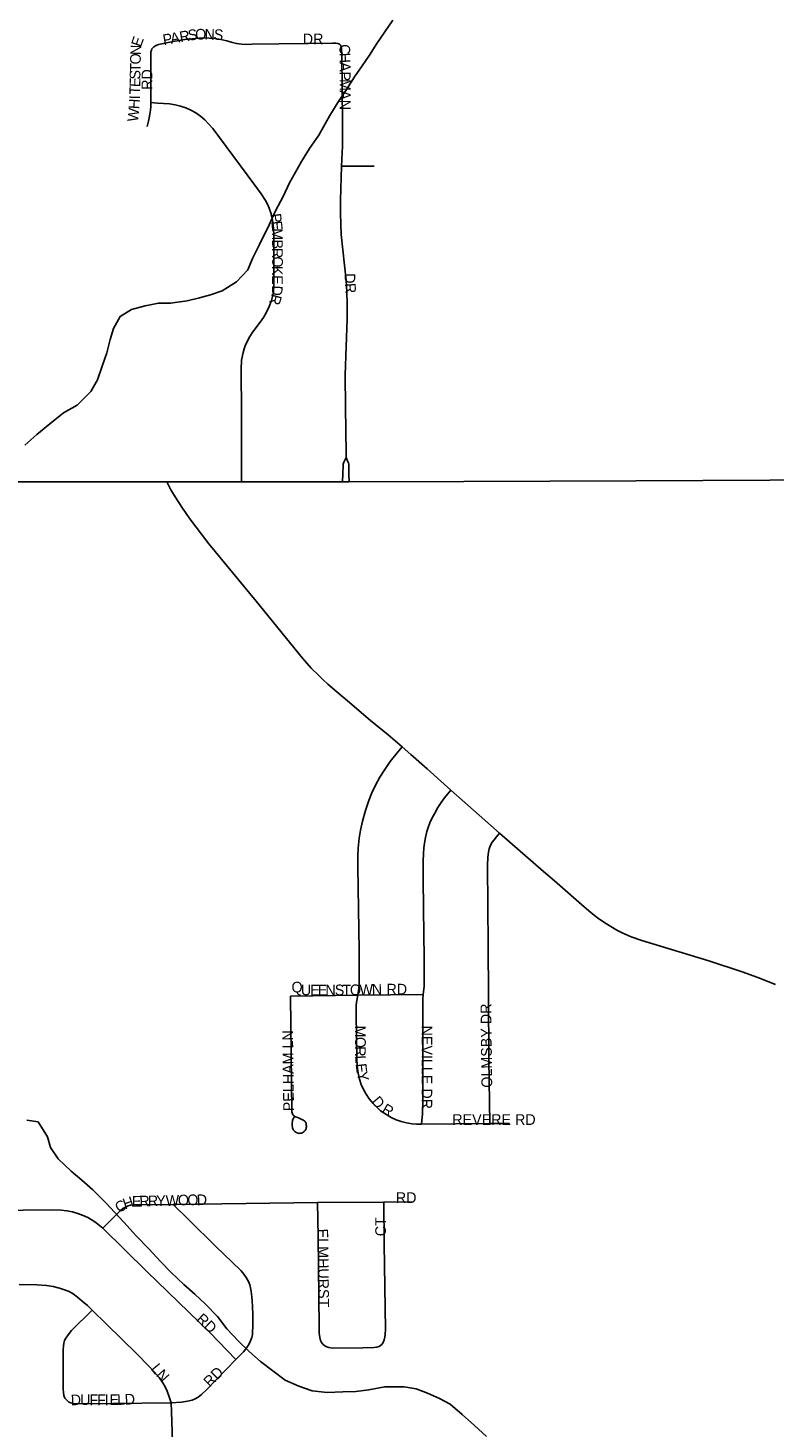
# Model space of a CAD drawing. Header units: feet. Extents: x 2113747 to 2516209, y 960708 to 1356798.
# Tile 51 of 206: x 2287391 to 2290883, y 1126874 to 1133424. Entities that reach past the tile are written whole.
import ezdxf

# ---------------------------------------------------------------- set-up
doc = ezdxf.new("R2010")
doc.units = ezdxf.units.FT
doc.header["$LTSCALE"] = 50
doc.header["$MEASUREMENT"] = 0
for name, color, linetype in [('0_Xref', 7, 'Continuous'), ('GM_X_County_Road', 3, 'Continuous'), ('GM_X_Minor_River', 5, 'Continuous'), ('GM_X_Township_Subdivision', 4, 'Continuous'), ('GM_X_Township_Subdivision_Text', 4, 'Continuous')]:
    doc.layers.add(name, color=color, linetype=linetype)
doc.styles.add('Styledgn030', font='dgn030.shx')

# ---------------------------------------------------------------- blocks, each defined once
blk = doc.blocks.new('POR')
at = {"layer": 'GM_X_County_Road', "flags": 128}
for points in [[(2287181.514866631, 1131300.263641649), (2288041.683749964, 1131300.099599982)], [(2288041.683749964, 1131300.099599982), (2288391.059691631, 1131300.033983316)], [(2289141.878399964, 1130061.092891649), (2289076.983516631, 1130117.523224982), (2288994.765833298, 1130184.386608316), (2288886.859224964, 1130275.757816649), (2288836.235966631, 1130318.244608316), (2288794.897466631, 1130354.727474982), (2288771.144233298, 1130375.921658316), (2288751.918549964, 1130393.835008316), (2288716.780824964, 1130429.661708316), (2288676.196916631, 1130475.691799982), (2288458.776091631, 1130742.981291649), (2288238.238474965, 1131011.320649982), (2288148.770149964, 1131128.249549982), (2288113.927699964, 1131177.921366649), (2288079.544566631, 1131231.234908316), (2288059.859566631, 1131262.829333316), (2288049.820216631, 1131281.825358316), (2288041.683749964, 1131300.099599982)], [(2288391.059691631, 1131300.033983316), (2288650.245524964, 1131300.001174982), (2288863.991816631, 1131300.722958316)], [(2288863.991816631, 1131300.722958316), (2288893.814591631, 1131300.821383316)], [(2288893.814591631, 1131300.821383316), (2289431.346324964, 1131302.593033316), (2290235.445766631, 1131304.692766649), (2290862.380208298, 1131308.662574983), (2291390.824033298, 1131311.188816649), (2291872.680024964, 1131312.009024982)], [(2289370.519674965, 1129858.238966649), (2289260.185249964, 1129957.320133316), (2289182.593541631, 1130025.364616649), (2289141.878399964, 1130061.092891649)], [(2289597.947041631, 1129657.583199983), (2289502.671641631, 1129740.457049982), (2289370.519674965, 1129858.238966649)], [(2289854.672249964, 1129434.125641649), (2289804.409883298, 1129477.990383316), (2289597.947041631, 1129657.583199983)], [(2290889.807974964, 1128949.218474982), (2290807.327824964, 1128981.600299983), (2290733.115374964, 1129008.273474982), (2290577.013324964, 1129059.126391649), (2290263.759358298, 1129155.090766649), (2290214.481241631, 1129172.511991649), (2290172.519383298, 1129190.031641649), (2290146.633608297, 1129202.925316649), (2290118.254399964, 1129219.723183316), (2290091.646841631, 1129237.078791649), (2290057.198091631, 1129261.258533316), (2290026.128599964, 1129285.405466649), (2289994.042049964, 1129312.472341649), (2289854.672249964, 1129434.125641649)]]:
    blk.add_lwpolyline(points, dxfattribs=at)
at = {"layer": 'GM_X_Minor_River', "flags": 128}
for points in [[(2287377.379999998, 1131472.05), (2287433.279999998, 1131522.28), (2287493.179999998, 1131572.52), (2287557.079999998, 1131622.76), (2287620.999999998, 1131658.98), (2287684.869999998, 1131723.25), (2287716.749999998, 1131777.44), (2287738.619999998, 1131841.62), (2287760.479999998, 1131903.8), (2287776.349999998, 1131965.96), (2287792.239999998, 1132018.11), (2287822.119999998, 1132074.29), (2287876.059999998, 1132106.47), (2287940.029999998, 1132124.65), (2288002.009999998, 1132136.82), (2288058.009999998, 1132136.94), (2288135.999999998, 1132147.14), (2288193.969999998, 1132161.3), (2288245.949999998, 1132175.44), (2288299.909999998, 1132193.61), (2288367.829999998, 1132235.85), (2288419.719999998, 1132292.08), (2288441.599999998, 1132346.24), (2288473.469999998, 1132408.44), (2288519.269999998, 1132502.73), (2288549.129999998, 1132568.93), (2288584.989999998, 1132635.15), (2288614.859999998, 1132699.35), (2288670.649999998, 1132799.69), (2288708.519999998, 1132859.9), (2288752.389999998, 1132922.12), (2288804.189999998, 1133014.43), (2288842.069999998, 1133074.64), (2288881.939999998, 1133136.85), (2288919.819999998, 1133195.06), (2288955.709999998, 1133247.25), (2288989.599999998, 1133297.43), (2289023.489999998, 1133351.62), (2289099.269999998, 1133460.01)], [(2287386.259999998, 1128313.64), (2287438.289999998, 1128305.74), (2287482.439999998, 1128235.7), (2287496.549999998, 1128185.64), (2287532.679999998, 1128133.6), (2287592.799999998, 1128075.63), (2287642.909999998, 1128033.66), (2287695.009999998, 1127987.68), (2287755.139999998, 1127927.7), (2287839.359999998, 1127837.71), (2287897.499999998, 1127773.71), (2287957.639999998, 1127711.72), (2288011.769999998, 1127653.73), (2288061.889999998, 1127601.74), (2288120.019999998, 1127545.76), (2288172.129999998, 1127499.79), (2288222.239999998, 1127453.81), (2288278.369999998, 1127395.83), (2288322.499999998, 1127337.81), (2288376.639999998, 1127279.81), (2288426.749999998, 1127231.83), (2288478.859999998, 1127185.86), (2288595.069999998, 1127097.95), (2288659.129999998, 1127070.04), (2288721.189999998, 1127048.13), (2288791.209999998, 1127040.28), (2288865.219999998, 1127042.46), (2288925.219999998, 1127044.59), (2288987.199999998, 1127052.76), (2289061.179999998, 1127066.96), (2289151.189999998, 1127067.16), (2289207.219999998, 1127057.27), (2289261.279999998, 1127037.36), (2289317.339999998, 1127011.43), (2289367.399999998, 1126985.5), (2289423.509999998, 1126937.53), (2289481.629999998, 1126885.56), (2289537.749999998, 1126833.59)]]:
    blk.add_lwpolyline(points, dxfattribs=at)
at = {"layer": 'GM_X_Township_Subdivision', "flags": 128}
for points in [[(2287966.651091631, 1133074.669541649), (2287966.126158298, 1133285.594316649), (2287966.716708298, 1133310.430224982), (2287969.013291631, 1133320.863274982), (2287971.605149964, 1133326.046991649), (2287975.214066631, 1133330.738583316), (2287980.332166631, 1133335.594216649)], [(2287980.332166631, 1133335.594216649), (2287987.549999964, 1133340.515466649), (2287994.899066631, 1133343.796299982), (2288002.641833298, 1133346.355349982), (2288070.095766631, 1133359.970808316), (2288125.016916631, 1133369.321183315), (2288173.802908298, 1133375.292299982), (2288209.793649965, 1133377.392033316), (2288239.288341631, 1133376.998333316), (2288265.370966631, 1133374.570516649), (2288294.504766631, 1133370.042966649), (2288321.932533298, 1133363.973424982), (2288342.175274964, 1133358.166349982), (2288366.486249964, 1133351.768724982), (2288391.387774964, 1133348.291041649), (2288413.959908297, 1133347.142749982), (2288440.600274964, 1133347.995766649), (2288817.075899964, 1133353.409141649), (2288832.561433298, 1133352.720166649), (2288841.452491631, 1133351.637491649), (2288845.586341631, 1133350.325158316), (2288849.293683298, 1133348.389466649), (2288854.280549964, 1133343.730683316)], [(2288859.234608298, 1132776.737066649), (2288862.482633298, 1132870.437666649), (2288863.204416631, 1132985.266833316), (2288859.365841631, 1133296.913191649), (2288858.184741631, 1133329.065358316), (2288857.102066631, 1133337.300249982), (2288856.019391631, 1133340.581083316), (2288854.280549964, 1133343.730683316)], [(2287949.295483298, 1132962.727508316), (2287955.758724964, 1132988.153966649), (2287958.973941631, 1133003.573883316), (2287961.762649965, 1133020.371749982), (2287964.387316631, 1133039.466199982), (2287965.765266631, 1133056.165641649), (2287966.651091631, 1133074.669541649)], [(2288390.928458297, 1131869.685074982), (2288398.375949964, 1131905.446158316), (2288403.231583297, 1131922.998616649), (2288408.218449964, 1131936.745308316), (2288418.159374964, 1131961.056283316), (2288429.018933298, 1131981.266216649), (2288443.553024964, 1132003.182183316), (2288477.640883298, 1132047.375008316), (2288492.896758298, 1132068.766041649), (2288504.445291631, 1132088.615083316), (2288520.094866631, 1132121.193758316), (2288531.118466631, 1132148.588716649), (2288536.400608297, 1132167.551933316), (2288539.878291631, 1132190.255299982), (2288541.682749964, 1132219.749991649), (2288542.404533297, 1132449.637983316), (2288540.993774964, 1132486.842633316), (2288535.810058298, 1132524.211324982), (2288528.854691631, 1132553.706016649), (2288522.358641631, 1132575.720408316), (2288514.911149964, 1132593.929033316), (2288502.575216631, 1132617.124524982), (2288482.988641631, 1132647.505041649), (2288448.178999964, 1132695.273974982), (2288255.692508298, 1132953.180283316), (2288236.762099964, 1132975.850841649), (2288218.258199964, 1132994.485974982), (2288198.146691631, 1133011.415074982), (2288176.591616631, 1133026.408483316), (2288153.757016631, 1133039.367774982), (2288129.839741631, 1133050.227333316), (2288105.003833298, 1133058.790308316), (2288079.478949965, 1133064.991083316), (2288053.494749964, 1133068.796849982), (2287997.786199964, 1133072.569808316), (2287966.651091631, 1133074.669541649)], [(2288879.739816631, 1131414.469449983), (2288879.707008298, 1131432.218758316), (2288876.721449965, 1131651.968974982), (2288876.163708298, 1131799.606474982), (2288879.608583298, 1131934.087833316), (2288885.153191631, 1132061.909099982), (2288885.481274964, 1132134.087433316), (2288883.808049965, 1132189.828791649), (2288880.035091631, 1132242.158083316), (2288856.577133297, 1132457.446366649), (2288853.361916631, 1132555.772941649), (2288853.460341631, 1132618.141583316), (2288859.234608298, 1132776.737066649)], [(2288859.234608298, 1132776.737066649), (2288883.283116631, 1132776.835491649), (2289011.596508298, 1132777.360424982)], [(2288391.059691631, 1131300.033983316), (2288391.026883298, 1131339.338366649), (2288390.665991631, 1131620.702633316), (2288388.402216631, 1131827.559174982), (2288390.928458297, 1131869.685074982)], [(2288863.991816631, 1131300.722958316), (2288864.779216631, 1131338.846241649), (2288865.566616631, 1131377.166374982), (2288866.091549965, 1131382.579749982), (2288867.141416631, 1131387.730658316), (2288869.437999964, 1131393.144033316), (2288879.739816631, 1131414.469449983)], [(2288893.814591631, 1131300.821383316), (2288893.617741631, 1131337.271441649), (2288893.388083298, 1131377.166374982), (2288892.600683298, 1131383.334341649), (2288891.058691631, 1131389.010183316), (2288888.762108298, 1131394.915683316), (2288879.739816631, 1131414.469449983)], [(2288934.628158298, 1128898.431174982), (2288940.107149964, 1128931.239508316), (2288941.583524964, 1128944.297224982), (2288940.796124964, 1129108.601358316), (2288934.431308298, 1129498.725249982), (2288934.890624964, 1129548.364258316), (2288936.531041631, 1129587.438983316), (2288941.222633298, 1129632.845716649), (2288947.456216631, 1129671.461124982), (2288956.708166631, 1129712.865241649), (2288970.684516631, 1129763.226033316), (2288986.268474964, 1129809.617016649), (2289000.933799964, 1129845.903033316), (2289017.731666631, 1129881.204799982), (2289038.105641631, 1129918.343833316), (2289060.644966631, 1129954.236149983), (2289087.055674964, 1129991.506416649), (2289119.306266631, 1130032.451216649), (2289141.878399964, 1130061.092891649)], [(2289241.222033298, 1128901.974474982), (2289244.765333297, 1128940.721116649), (2289245.716774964, 1128960.570158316), (2289244.830949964, 1129071.856024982), (2289241.878199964, 1129300.694149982), (2289240.729908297, 1129446.986508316), (2289240.795524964, 1129528.121516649), (2289241.976624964, 1129560.765808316), (2289244.043549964, 1129588.948166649), (2289246.799449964, 1129610.273583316), (2289251.589466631, 1129636.323399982), (2289257.691816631, 1129664.538566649), (2289264.187866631, 1129684.092333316), (2289272.029058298, 1129705.352133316), (2289282.888616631, 1129728.810091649), (2289294.633999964, 1129750.955716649), (2289309.397749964, 1129776.546216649), (2289325.342599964, 1129800.561916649), (2289340.992174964, 1129822.609116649), (2289370.519674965, 1129858.238966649)], [(2289552.934008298, 1128297.973058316), (2289547.815908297, 1128599.940958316), (2289546.142683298, 1128898.398366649), (2289545.420899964, 1129131.042258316), (2289541.254241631, 1129505.057258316), (2289542.993083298, 1129544.755341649), (2289546.011449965, 1129567.950833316), (2289550.178108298, 1129584.354999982), (2289556.280458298, 1129600.201424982), (2289564.351308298, 1129615.260449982), (2289572.389349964, 1129626.349666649), (2289583.642608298, 1129640.096358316), (2289597.947041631, 1129657.583199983)], [(2288619.372883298, 1128895.117533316), (2288934.628158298, 1128898.431174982)], [(2288637.975208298, 1128330.158033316), (2288634.497524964, 1128324.285341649), (2288631.446349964, 1128317.789291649), (2288629.707508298, 1128312.080641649), (2288628.624833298, 1128307.585899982), (2288627.968666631, 1128302.369374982), (2288627.542158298, 1128296.070174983), (2288627.935858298, 1128288.360216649), (2288628.854491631, 1128282.159441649), (2288629.871549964, 1128277.664699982), (2288631.347924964, 1128274.088591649), (2288632.725874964, 1128270.873374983), (2288634.464716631, 1128267.855008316), (2288637.122191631, 1128264.344516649), (2288639.681241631, 1128261.752658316), (2288642.732416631, 1128259.160799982), (2288647.063116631, 1128256.536133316), (2288650.770458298, 1128254.797291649), (2288655.757324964, 1128253.288108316), (2288660.973849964, 1128252.402283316), (2288665.304549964, 1128252.631941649), (2288670.717924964, 1128253.484958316), (2288675.278283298, 1128255.223799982), (2288679.838641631, 1128258.045316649), (2288684.398999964, 1128261.522999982), (2288687.876683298, 1128265.656849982), (2288690.074841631, 1128268.904874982), (2288692.437041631, 1128273.235574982), (2288693.749374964, 1128277.795933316), (2288694.175883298, 1128282.356291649), (2288694.175883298, 1128286.916649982), (2288693.749374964, 1128291.050499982), (2288693.322866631, 1128295.184349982), (2288692.469849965, 1128298.629224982), (2288690.927858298, 1128302.566224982), (2288688.762508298, 1128305.814249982), (2288686.170649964, 1128309.062274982), (2288684.005299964, 1128311.030774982), (2288680.527616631, 1128313.852291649), (2288676.492191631, 1128316.312916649), (2288667.076199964, 1128320.807658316), (2288657.364933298, 1128324.416574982), (2288648.834766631, 1128327.959874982), (2288643.880708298, 1128330.223649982), (2288638.401716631, 1128333.176399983), (2288634.497524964, 1128335.801066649), (2288631.249499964, 1128339.049091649), (2288628.657641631, 1128343.412599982), (2288626.918799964, 1128347.940149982), (2288626.492291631, 1128352.730166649), (2288619.372883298, 1128895.117533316)], [(2289232.199741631, 1128295.578049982), (2289210.054116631, 1128296.234216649), (2289188.564658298, 1128297.546549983), (2289163.499091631, 1128301.286699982), (2289137.744549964, 1128307.979599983), (2289114.188166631, 1128316.280108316), (2289090.828633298, 1128327.238091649), (2289065.631833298, 1128341.870608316), (2289041.812983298, 1128358.537241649), (2289024.687033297, 1128373.169758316), (2289006.544024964, 1128391.608041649), (2288987.941699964, 1128413.950516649), (2288973.440416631, 1128435.275933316), (2288960.973249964, 1128457.848066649), (2288950.671433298, 1128481.502874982), (2288942.600583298, 1128506.010699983), (2288936.596658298, 1128534.094633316), (2288932.036299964, 1128566.673308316), (2288930.067799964, 1128602.139116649), (2288926.983816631, 1128811.981216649), (2288927.607174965, 1128849.349908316), (2288928.919508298, 1128866.935174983), (2288934.628158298, 1128898.431174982)], [(2288934.628158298, 1128898.431174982), (2289241.222033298, 1128901.974474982)], [(2289232.199741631, 1128295.578049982), (2289237.416266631, 1128343.773491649), (2289239.778466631, 1128394.035858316), (2289239.155108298, 1128710.767508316), (2289238.892641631, 1128824.481191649), (2289239.483191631, 1128880.550633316), (2289241.222033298, 1128901.974474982)], [(2289232.199741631, 1128295.578049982), (2289552.934008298, 1128297.973058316)], [(2289552.934008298, 1128297.973058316), (2289645.387891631, 1128298.301141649)], [(2286760.354291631, 1127839.935916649), (2286774.757149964, 1127856.110424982), (2286785.190199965, 1127865.231141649), (2286799.691483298, 1127874.483091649), (2286812.257074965, 1127880.060508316), (2286825.446024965, 1127883.866274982), (2286845.590341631, 1127886.884641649), (2286878.792374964, 1127888.164166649), (2287234.926833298, 1127891.149724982), (2287500.739949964, 1127894.135283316), (2287546.966891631, 1127893.118224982), (2287573.476024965, 1127890.296708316), (2287599.722691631, 1127885.080183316), (2287625.280383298, 1127877.567074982), (2287650.280333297, 1127868.347933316), (2287671.408899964, 1127858.210158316), (2287694.374733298, 1127844.791549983), (2287710.418008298, 1127834.620966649), (2287726.690941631, 1127821.432016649), (2287741.684349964, 1127808.275874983)], [(2287741.684349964, 1127808.275874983), (2287822.786549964, 1127889.542116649), (2287835.844266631, 1127900.368866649), (2287850.476783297, 1127909.423966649), (2287860.056816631, 1127913.721858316), (2287870.522674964, 1127916.215291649), (2287887.615816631, 1127917.396391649), (2288071.145633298, 1127920.283524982)], [(2288071.145633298, 1127920.283524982), (2288412.680383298, 1127924.450183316), (2288746.275516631, 1127928.452799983)], [(2288363.730349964, 1127194.891274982), (2288399.327391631, 1127231.111674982), (2288416.026833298, 1127251.190374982), (2288425.344399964, 1127265.035491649), (2288433.152783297, 1127281.308424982), (2288438.631774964, 1127296.892383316), (2288441.486099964, 1127311.426474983), (2288442.306308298, 1127324.287341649), (2288443.585833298, 1127347.089133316), (2288443.618641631, 1127375.107449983), (2288443.618641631, 1127401.813433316), (2288441.682949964, 1127446.104683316), (2288438.664583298, 1127488.000924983), (2288435.482174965, 1127512.902449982), (2288432.463808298, 1127529.372233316), (2288429.117358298, 1127544.234408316), (2288423.375899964, 1127558.899733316), (2288419.045199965, 1127567.593941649), (2288412.516341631, 1127578.453499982), (2288405.134466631, 1127589.313058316), (2288396.899574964, 1127599.746108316), (2288387.221116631, 1127610.376008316), (2288269.603241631, 1127724.352158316), (2288145.751783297, 1127846.628816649), (2288071.145633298, 1127920.283524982)], [(2288746.275516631, 1127928.452799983), (2289056.478308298, 1127931.077466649)], [(2288746.275516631, 1127928.452799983), (2288748.703333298, 1127770.447866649), (2288753.493349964, 1127346.957899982), (2288754.772874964, 1127317.856908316), (2288756.774183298, 1127297.614166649), (2288760.219058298, 1127284.097133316), (2288764.746608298, 1127274.287441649), (2288771.439508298, 1127265.593233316), (2288779.805633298, 1127258.637866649), (2288789.254433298, 1127253.454149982), (2288799.392208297, 1127250.173316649), (2288816.419733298, 1127247.614266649), (2288957.790841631, 1127248.368858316), (2289010.612258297, 1127250.140508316), (2289024.391758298, 1127251.944966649), (2289034.726383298, 1127255.488266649), (2289041.124008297, 1127259.458074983), (2289046.668616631, 1127264.510558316), (2289052.967816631, 1127273.500041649), (2289058.413999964, 1127286.459333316), (2289061.727641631, 1127299.877941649), (2289063.499291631, 1127311.656133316), (2289064.385116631, 1127336.393616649), (2289058.315574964, 1127733.964999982), (2289056.478308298, 1127931.077466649)], [(2289056.478308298, 1127931.077466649), (2289194.076458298, 1127931.733633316)], [(2287350.641824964, 1127544.628108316), (2287432.498616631, 1127543.939133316), (2287478.430283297, 1127540.986383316), (2287509.040458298, 1127535.737049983), (2287538.207066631, 1127528.519216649), (2287562.813316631, 1127520.678024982), (2287583.580991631, 1127512.082241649), (2287603.167566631, 1127501.157066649), (2287623.607158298, 1127486.754208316), (2287645.129424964, 1127467.955033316), (2287669.473208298, 1127446.465574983), (2287691.421983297, 1127425.337008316)], [(2287741.684349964, 1127808.275874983), (2287948.147191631, 1127606.963941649), (2288242.273899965, 1127320.612808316), (2288363.730349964, 1127194.891274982)], [(2287691.421983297, 1127425.337008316), (2287595.752883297, 1127329.438249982), (2287578.889399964, 1127309.884483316), (2287568.062649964, 1127294.202099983), (2287562.583658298, 1127283.112883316), (2287558.941933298, 1127271.367499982), (2287556.973433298, 1127256.210049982), (2287556.087608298, 1127241.052599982), (2287555.923566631, 1127216.938474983), (2287555.661099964, 1127098.762858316), (2287555.333016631, 1127056.341683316), (2287556.842199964, 1127040.003133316), (2287559.696524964, 1127025.304999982), (2287564.322499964, 1127014.215783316), (2287569.374983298, 1127006.833908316), (2287575.674183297, 1127000.600324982), (2287583.056058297, 1126995.580649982), (2287591.290949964, 1126992.004541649), (2287603.233183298, 1126989.215833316), (2287622.229208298, 1126987.378566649), (2287788.272183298, 1126988.625283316), (2288060.712583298, 1126991.151524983)], [(2287691.421983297, 1127425.337008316), (2287759.203999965, 1127360.146849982), (2287901.624974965, 1127218.874166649), (2287955.102558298, 1127165.560624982), (2287982.005391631, 1127136.984566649), (2288004.971224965, 1127109.622416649), (2288021.933133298, 1127086.066033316), (2288033.317624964, 1127066.676308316), (2288042.897658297, 1127046.367949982), (2288052.018374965, 1127020.318133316), (2288060.712583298, 1126991.151524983)], [(2288060.712583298, 1126991.151524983), (2288110.450016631, 1126994.596399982), (2288137.713741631, 1126998.861483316), (2288159.367241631, 1127004.602941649), (2288173.934141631, 1127010.574058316), (2288187.582408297, 1127018.448058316), (2288202.641433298, 1127030.095016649), (2288228.592824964, 1127054.701266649), (2288363.730349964, 1127194.891274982)], [(2288060.712583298, 1126991.151524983), (2288063.140399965, 1126951.617483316), (2288066.946166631, 1126809.623016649), (2288068.685008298, 1126793.973441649), (2288070.423849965, 1126780.522024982), (2288073.442216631, 1126767.070608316), (2288076.919899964, 1126752.897408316), (2288086.499933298, 1126721.106133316), (2288098.310933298, 1126690.102258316), (2288110.909333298, 1126663.035383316), (2288129.741316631, 1126628.488208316)]]:
    blk.add_lwpolyline(points, dxfattribs=at)
at = {"layer": 'GM_X_Township_Subdivision_Text', "char_height": 50.00000000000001, "attachment_point": 7, "line_spacing_factor": 0.8, "style": 'Styledgn030'}
for s, insert, rotation in [('{\\Fdgn000|c0;\\C256;P}', (2288026.881904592, 1133343.193696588), 9.911444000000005), ('{\\Fdgn000|c0;\\C256;A}', (2288061.582179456, 1133349.254074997), 9.924041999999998), ('{\\Fdgn000|c0;\\C256;R}', (2288104.912673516, 1133356.839430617), 9.909497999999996), ('{\\Fdgn000|c0;\\C256;S}', (2288143.042383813, 1133363.514138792), 8.195776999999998), ('{\\Fdgn000|c0;\\C256;O}', (2288174.557738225, 1133368.243068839), 1.7489459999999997), ('{\\Fdgn000|c0;\\C256;N}', (2288217.195642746, 1133369.575120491), 359.16936799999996), ('{\\Fdgn000|c0;\\C256;S}', (2288259.053657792, 1133369.045107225), 355.04801299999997), ('{\\Fdgn000|c0;\\C256;DR}', (2288677.391171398, 1133347.567340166), 1e-05), ('{\\Fdgn000|c0;\\C256;N}', (2287920.421094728, 1133296.5864899), 88.513824), ('{\\Fdgn000|c0;\\C256;E}', (2287919.95666953, 1133331.684552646), 71.020706), ('{\\Fdgn000|c0;\\C256;C}', (2288846.316301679, 1133345.510378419), 274.66884600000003), ('{\\Fdgn000|c0;\\C256;T}', (2287918.373508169, 1133217.418743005), 88.52418499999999), ('{\\Fdgn000|c0;\\C256;O}', (2287919.279742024, 1133252.593966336), 88.513824), ('{\\Fdgn000|c0;\\C256;H}', (2288849.451523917, 1133307.65230314), 271.57415000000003), ('{\\Fdgn000|c0;\\C256;A}', (2288850.648803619, 1133264.458931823), 270.06559), ('{\\Fdgn000|c0;\\C256;S}', (2287917.467138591, 1133182.238150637), 88.52418499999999), ('{\\Fdgn000|c0;\\C256;RD}', (2287973.168429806, 1133134.680590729), 90), ('{\\Fdgn000|c0;\\C256;P}', (2288850.699137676, 1133220.500425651), 270), ('{\\Fdgn000|c0;\\C256;T}', (2287915.654399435, 1133111.876962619), 88.52418499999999), ('{\\Fdgn000|c0;\\C256;E}', (2287916.560769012, 1133147.057558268), 88.52418499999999), ('{\\Fdgn000|c0;\\C256;A}', (2288850.699137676, 1133132.498587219), 270), ('{\\Fdgn000|c0;\\C256;M}', (2288850.699137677, 1133185.302977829), 270.00013), ('{\\Fdgn000|c0;\\C256;H}', (2287912.05649867, 1133043.018125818), 86.175659), ('{\\Fdgn000|c0;\\C256;I}', (2287915.13539954, 1133089.942286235), 88.62677), ('{\\Fdgn000|c0;\\C256;N}', (2288850.699137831, 1133088.509772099), 269.992844), ('{\\Fdgn000|c0;\\C256;W}', (2287905.603345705, 1132983.187391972), 83.784187), ('{\\Fdgn000|c0;\\C256;P}', (2288525.123151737, 1132553.262151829), 277.39608799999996), ('{\\Fdgn000|c0;\\C256;E}', (2288529.564336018, 1132519.128818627), 275.884598), ('{\\Fdgn000|c0;\\C256;M}', (2288533.020435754, 1132486.671660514), 270.947258), ('{\\Fdgn000|c0;\\C256;B}', (2288533.889209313, 1132434.425690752), 269.90283999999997), ('{\\Fdgn000|c0;\\C256;O}', (2288533.754931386, 1132355.235795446), 269.90281699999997), ('{\\Fdgn000|c0;\\C256;R}', (2288533.822073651, 1132394.832676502), 269.899101), ('{\\Fdgn000|c0;\\C256;K}', (2288533.687803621, 1132311.249564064), 269.89068599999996), ('{\\Fdgn000|c0;\\C256;D}', (2288533.567806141, 1132220.15370812), 267.376587), ('{\\Fdgn000|c0;\\C256;E}', (2288533.603864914, 1132267.231649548), 269.90727200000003), ('{\\Fdgn000|c0;\\C256;D}', (2288872.698242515, 1132275.867266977), 271.57415000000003), ('{\\Fdgn000|c0;\\C256;R}', (2288874.079239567, 1132228.575126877), 274.282753), ('{\\Fdgn000|c0;\\C256;R}', (2288532.675805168, 1132183.033774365), 253.98455), ('{\\Fdgn000|c0;\\C256;Q}', (2288624.598046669, 1128897.87687493), 0.02186), ('{\\Fdgn000|c0;\\C256;U}', (2288668.579240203, 1128897.89365751), 1e-05), ('{\\Fdgn000|c0;\\C256;E}', (2288712.599219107, 1128897.893659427), 0.020576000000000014), ('{\\Fdgn000|c0;\\C256;E}', (2288747.785928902, 1128897.910442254), 1e-05), ('{\\Fdgn000|c0;\\C256;N}', (2288783.008050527, 1128897.910443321), 0.015355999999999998), ('{\\Fdgn000|c0;\\C256;S}', (2288826.992617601, 1128897.927226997), 1e-05), ('{\\Fdgn000|c0;\\C256;T}', (2288862.217446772, 1128897.927228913), 0.020576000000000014), ('{\\Fdgn000|c0;\\C256;O}', (2288898.277860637, 1128897.946317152), 0.7136799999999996), ('{\\Fdgn000|c0;\\C256;W}', (2288943.804219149, 1128898.548792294), 1.9561140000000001), ('{\\Fdgn000|c0;\\C256;N}', (2289001.313436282, 1128900.500895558), 2.2249300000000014), ('{\\Fdgn000|c0;\\C256;RD}', (2289068.993475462, 1128902.10659856), 1e-05), ('{\\Fdgn000|c0;\\C256;OLMSBY DR}', (2289564.483780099, 1128466.367664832), 90.706932), ('{\\Fdgn000|c0;\\C256;M}', (2288921.094235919, 1128756.552376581), 270.273193), ('{\\Fdgn000|c0;\\C256;NEVILLE DR}', (2289233.472722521, 1128756.694077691), 270), ('{\\Fdgn000|c0;\\C256;PELHAM LN}', (2288636.259821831, 1128356.387248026), 90.72484600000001), ('{\\Fdgn000|c0;\\C256;O}', (2288921.346007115, 1128703.747225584), 270.274529), ('{\\Fdgn000|c0;\\C256;R}', (2288921.564190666, 1128659.75851364), 270.267174), ('{\\Fdgn000|c0;\\C256;L}', (2288921.895002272, 1128615.874147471), 273.71791799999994), ('{\\Fdgn000|c0;\\C256;E}', (2288924.543038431, 1128576.931715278), 276.809532), ('{\\Fdgn000|c0;\\C256;Y}', (2288929.634865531, 1128536.1525217), 281.549362), ('{\\Fdgn000|c0;\\C256;D}', (2288996.240902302, 1128399.870578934), 310.544403), ('{\\Fdgn000|c0;\\C256;R}', (2289042.658766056, 1128351.52743617), 329.599949), ('{\\Fdgn000|c0;\\C256;REVERE RD}', (2289376.99151432, 1128291.98514492), 1e-05), ('{\\Fdgn000|c0;\\C256;H}', (2287845.21609192, 1127896.321984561), 18.759818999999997), ('{\\Fdgn000|c0;\\C256;E}', (2287878.352424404, 1127908.910661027), 1.994705), ('{\\Fdgn000|c0;\\C256;R}', (2287913.178709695, 1127910.125712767), 1.3113320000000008), ('{\\Fdgn000|c0;\\C256;R}', (2287952.773663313, 1127911.032082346), 1.3113320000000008), ('{\\Fdgn000|c0;\\C256;Y}', (2287992.36864217, 1127911.938455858), 1.3113869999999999), ('{\\Fdgn000|c0;\\C256;W}', (2288036.352512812, 1127912.945337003), 1.2946939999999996), ('{\\Fdgn000|c0;\\C256;O}', (2288093.546359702, 1127914.237947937), 1.3112729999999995), ('{\\Fdgn000|c0;\\C256;O}', (2288137.527615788, 1127915.24477013), 1.289538), ('{\\Fdgn000|c0;\\C256;D}', (2288181.548198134, 1127916.235319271), 1.3112729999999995), ('{\\Fdgn000|c0;\\C256;RD}', (2289112.986002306, 1127926.785071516), 1e-05), ('{\\Fdgn000|c0;\\C256;C}', (2287820.639892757, 1127877.277593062), 35.46146400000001), ('{\\Fdgn000|c0;\\C256;CT}', (2289067.274814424, 1127771.100353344), 90), ('{\\Fdgn000|c0;\\C256;ELMHURST}', (2288745.109669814, 1127806.202348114), 270.766396), ('{\\Fdgn000|c0;\\C256;RD}', (2288175.365696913, 1127378.685029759), 317.11990399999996), ('{\\Fdgn000|c0;\\C256;L}', (2287963.640131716, 1127150.415988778), 309.252892), ('{\\Fdgn000|c0;\\C256;N}', (2287988.096553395, 1127120.603071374), 311.990372), ('{\\Fdgn000|c0;\\C256;RD}', (2288242.403569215, 1127062.070407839), 45.008404), ('{\\Fdgn000|c0;\\C256;D}', (2287844.854157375, 1126983.042463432), 2.2936050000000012), ('{\\Fdgn000|c0;\\C256;D}', (2287591.71140836, 1126980.1860519), 0.9399070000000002), ('{\\Fdgn000|c0;\\C256;U}', (2287635.159746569, 1126980.903844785), 359.890699), ('{\\Fdgn000|c0;\\C256;F}', (2287679.29601156, 1126980.819870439), 0.006018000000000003), ('{\\Fdgn000|c0;\\C256;F}', (2287714.490272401, 1126980.836655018), 1e-05), ('{\\Fdgn000|c0;\\C256;I}', (2287749.777932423, 1126980.836681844), 0.07698399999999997), ('{\\Fdgn000|c0;\\C256;E}', (2287773.200879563, 1126980.89380734), 1.2258379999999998), ('{\\Fdgn000|c0;\\C256;L}', (2287809.583042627, 1126981.681327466), 2.216102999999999)]:
    blk.add_mtext(s, dxfattribs=dict(at, insert=insert, rotation=rotation))

msp = doc.modelspace()

# ---------------------------------------------------------------- block references
at = {"layer": '0_Xref'}
msp.add_blockref('POR', (0, 0), dxfattribs=at)

doc.saveas('drawing.dxf')
